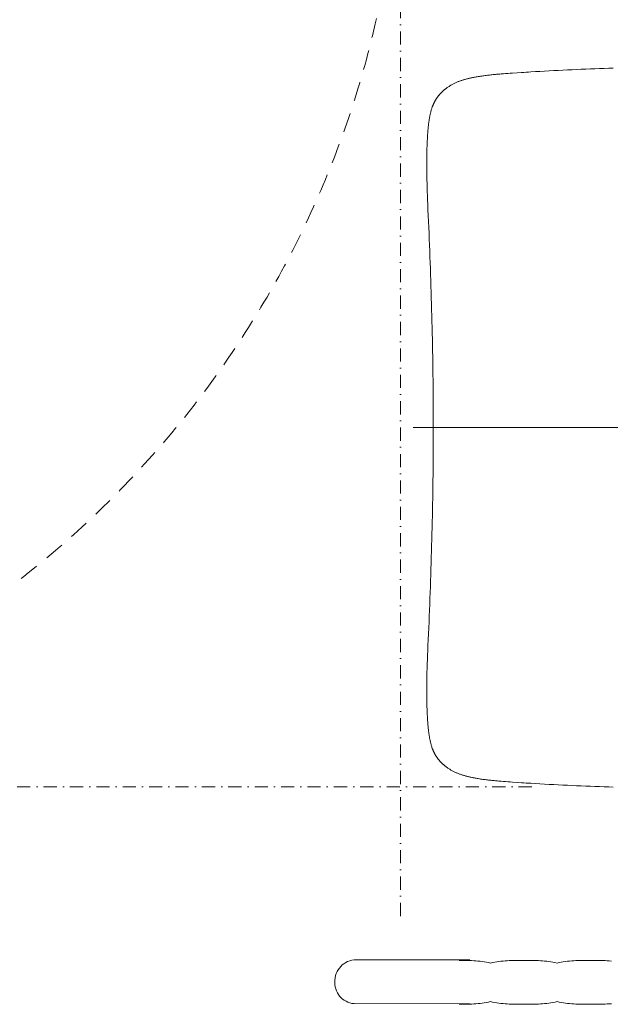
# Model space of a CAD drawing. Header units: millimetres. Extents: x -1893473 to 1546619, y -568027 to 942944.
# Tile 115 of 256: x 158537 to 158987, y -464445 to -463695. Entities that reach past the tile are written whole.
import ezdxf
from ezdxf.enums import TextEntityAlignment as Align

# ---------------------------------------------------------------- set-up
doc = ezdxf.new("R2010")
doc.units = ezdxf.units.MM
doc.header["$LTSCALE"] = 0.2
doc.linetypes.add('216-500', pattern=[2.5, 1.5, -1])
doc.linetypes.add('STRICHPUNKTX2', pattern=[2, 1, -0.5, 0, -0.5])
doc.layers.get('0').update_dxf_attribs({"lineweight": 0})
for name, color, linetype, lineweight in [('!! 0_Opis_pom', 9, 'Continuous', 13), ('!! 1_OPIS POM NOWE', 140, 'Continuous', 5), ('!! 2_wypos-sanitarne', 240, 'Continuous', 9), ('P-Opis nadproża', 150, 'Continuous', 9)]:
    doc.layers.add(name, color=color, linetype=linetype, lineweight=lineweight)
doc.styles.add('ARIAL', font='tahoma.ttf')

# ---------------------------------------------------------------- blocks, each defined once
blk = doc.blocks.new('umywalka niep')
for p, q in [((-64.43, -40.393), (-64.546, -40.503)), ((-64.304, -40.294), (-64.43, -40.393)), ((-64.167, -40.208), (-64.304, -40.294)), ((-64.022, -40.136), (-64.167, -40.208)), ((-63.868, -40.078), (-64.022, -40.136)), ((-63.706, -40.036), (-63.868, -40.078)), ((-63.538, -40.01), (-63.706, -40.036)), ((-63.363, -40.001), (-63.538, -40.01)), ((-54.71, -40.001), (-63.363, -40.001)), ((-63.363, -40.001), (-63.363, -40.001)), ((-55.38, -40.041), (-55.541, -40.041)), ((-55.22, -40.042), (-55.38, -40.041)), ((-55.06, -40.044), (-55.22, -40.042)), ((-54.899, -40.046), (-55.06, -40.044)), ((-54.74, -40.051), (-54.899, -40.046)), ((-54.579, -40.057), (-54.74, -40.051)), ((-54.419, -40.066), (-54.579, -40.057)), ((-54.259, -40.076), (-54.419, -40.066)), ((-54.098, -40.09), (-54.259, -40.076)), ((-53.938, -40.106), (-54.098, -40.09)), ((-53.778, -40.126), (-53.938, -40.106)), ((-53.618, -40.149), (-53.778, -40.126)), ((-53.458, -40.177), (-53.618, -40.149)), ((-53.297, -40.208), (-53.458, -40.177)), ((-53.137, -40.244), (-53.297, -40.208)), ((-52.979, -40.208), (-53.137, -40.244)), ((-52.821, -40.177), (-52.979, -40.208)), ((-52.663, -40.149), (-52.821, -40.177)), ((-52.505, -40.126), (-52.663, -40.149)), ((-52.346, -40.106), (-52.505, -40.126)), ((-52.188, -40.09), (-52.346, -40.106)), ((-52.03, -40.077), (-52.188, -40.09)), ((-51.872, -40.066), (-52.03, -40.077)), ((-51.713, -40.058), (-51.872, -40.066)), ((-51.555, -40.052), (-51.713, -40.058)), ((-51.397, -40.047), (-51.555, -40.052)), ((-51.239, -40.044), (-51.397, -40.047)), ((-51.081, -40.043), (-51.239, -40.044)), ((-50.923, -40.042), (-51.081, -40.043)), ((-50.764, -40.041), (-50.923, -40.042)), ((-50.606, -40.042), (-50.764, -40.041)), ((-50.448, -40.041), (-50.606, -40.042)), ((-50.289, -40.042), (-50.448, -40.041)), ((-50.13, -40.043), (-50.289, -40.042)), ((-49.971, -40.045), (-50.13, -40.043)), ((-49.812, -40.047), (-49.971, -40.045)), ((-49.653, -40.052), (-49.812, -40.047)), ((-49.494, -40.058), (-49.653, -40.052)), ((-49.335, -40.066), (-49.494, -40.058)), ((-49.176, -40.077), (-49.335, -40.066)), ((-49.018, -40.09), (-49.176, -40.077)), ((-48.86, -40.106), (-49.018, -40.09)), ((-48.702, -40.126), (-48.86, -40.106)), ((-48.544, -40.15), (-48.702, -40.126)), ((-48.387, -40.177), (-48.544, -40.15)), ((-48.231, -40.209), (-48.387, -40.177)), ((-48.075, -40.245), (-48.231, -40.209)), ((-47.916, -40.209), (-48.075, -40.245)), ((-47.757, -40.177), (-47.916, -40.209)), ((-47.597, -40.15), (-47.757, -40.177)), ((-47.438, -40.127), (-47.597, -40.15)), ((-47.279, -40.107), (-47.438, -40.127)), ((-47.12, -40.091), (-47.279, -40.107)), ((-46.96, -40.077), (-47.12, -40.091)), ((-46.801, -40.067), (-46.96, -40.077)), ((-46.642, -40.058), (-46.801, -40.067)), ((-46.483, -40.052), (-46.642, -40.058)), ((-46.324, -40.048), (-46.483, -40.052)), ((-46.164, -40.045), (-46.324, -40.048)), ((-46.005, -40.043), (-46.164, -40.045)), ((-45.846, -40.043), (-46.005, -40.043)), ((-45.687, -40.042), (-45.846, -40.043)), ((-45.528, -40.043), (-45.687, -40.042)), ((-45.368, -40.042), (-45.528, -40.043)), ((-45.209, -40.043), (-45.368, -40.042)), ((-45.05, -40.043), (-45.209, -40.043)), ((-44.891, -40.045), (-45.05, -40.043)), ((-44.731, -40.048), (-44.891, -40.045)), ((-44.572, -40.052), (-44.731, -40.048)), ((-44.413, -40.058), (-44.572, -40.052)), ((-44.254, -40.067), (-44.413, -40.058)), ((-44.095, -40.077), (-44.254, -40.067)), ((-43.936, -40.091), (-44.095, -40.077)), ((-64.943, -41.204), (-64.981, -41.367)), ((-64.89, -41.047), (-64.943, -41.204)), ((-64.823, -40.898), (-64.89, -41.047)), ((-64.743, -40.757), (-64.823, -40.898)), ((-64.651, -40.625), (-64.743, -40.757)), ((-64.546, -40.503), (-64.651, -40.625)), ((-65.003, -41.537), (-65.01, -41.711)), ((-65.01, -41.711), (-65, -41.884)), ((-64.981, -41.367), (-65.003, -41.537)), ((-65, -41.884), (-64.974, -42.051)), ((-64.974, -42.051), (-64.933, -42.21)), ((-64.933, -42.21), (-64.877, -42.363)), ((-64.877, -42.363), (-64.807, -42.506)), ((-64.807, -42.506), (-64.725, -42.641)), ((-64.725, -42.641), (-64.631, -42.765)), ((-64.631, -42.765), (-64.525, -42.88)), ((-64.525, -42.88), (-64.408, -42.983)), ((-64.408, -42.983), (-64.282, -43.075)), ((-64.282, -43.075), (-64.147, -43.155)), ((-64.147, -43.155), (-64.004, -43.221)), ((-64.004, -43.221), (-63.852, -43.274)), ((-63.852, -43.274), (-63.695, -43.313)), ((-63.695, -43.313), (-63.531, -43.336)), ((-63.531, -43.336), (-54.728, -43.345)), ((-55.367, -43.383), (-55.526, -43.383)), ((-55.207, -43.382), (-55.367, -43.383)), ((-55.048, -43.381), (-55.207, -43.382)), ((-54.889, -43.378), (-55.048, -43.381)), ((-54.73, -43.374), (-54.889, -43.378)), ((-54.57, -43.368), (-54.73, -43.374)), ((-54.411, -43.36), (-54.57, -43.368)), ((-54.252, -43.349), (-54.411, -43.36)), ((-54.093, -43.336), (-54.252, -43.349)), ((-53.933, -43.319), (-54.093, -43.336)), ((-53.774, -43.3), (-53.933, -43.319)), ((-53.615, -43.276), (-53.774, -43.3)), ((-53.456, -43.248), (-53.615, -43.276)), ((-53.297, -43.217), (-53.456, -43.248)), ((-53.138, -43.18), (-53.297, -43.217)), ((-52.979, -43.217), (-53.138, -43.18)), ((-52.821, -43.249), (-52.979, -43.217)), ((-52.663, -43.276), (-52.821, -43.249)), ((-52.505, -43.3), (-52.663, -43.276)), ((-52.346, -43.319), (-52.505, -43.3)), ((-52.188, -43.336), (-52.346, -43.319)), ((-52.03, -43.349), (-52.188, -43.336)), ((-51.872, -43.36), (-52.03, -43.349)), ((-51.713, -43.368), (-51.872, -43.36)), ((-51.555, -43.374), (-51.713, -43.368)), ((-51.397, -43.378), (-51.555, -43.374)), ((-51.239, -43.382), (-51.397, -43.378)), ((-51.081, -43.383), (-51.239, -43.382)), ((-50.922, -43.384), (-51.081, -43.383)), ((-50.764, -43.384), (-50.922, -43.384)), ((-50.606, -43.384), (-50.764, -43.384)), ((-50.447, -43.384), (-50.606, -43.384)), ((-50.289, -43.384), (-50.447, -43.384)), ((-50.13, -43.383), (-50.289, -43.384)), ((-49.971, -43.382), (-50.13, -43.383)), ((-49.812, -43.378), (-49.971, -43.382)), ((-49.654, -43.374), (-49.812, -43.378)), ((-49.495, -43.368), (-49.654, -43.374)), ((-49.336, -43.36), (-49.495, -43.368)), ((-49.177, -43.349), (-49.336, -43.36)), ((-49.019, -43.336), (-49.177, -43.349)), ((-48.86, -43.32), (-49.019, -43.336)), ((-48.702, -43.3), (-48.86, -43.32)), ((-48.543, -43.277), (-48.702, -43.3)), ((-48.384, -43.249), (-48.543, -43.277)), ((-48.226, -43.218), (-48.384, -43.249)), ((-48.067, -43.182), (-48.226, -43.218)), ((-47.908, -43.218), (-48.067, -43.182)), ((-47.749, -43.249), (-47.908, -43.218)), ((-47.59, -43.277), (-47.749, -43.249)), ((-47.432, -43.3), (-47.59, -43.277)), ((-47.273, -43.32), (-47.432, -43.3)), ((-47.114, -43.336), (-47.273, -43.32)), ((-46.956, -43.35), (-47.114, -43.336)), ((-46.797, -43.361), (-46.956, -43.35)), ((-46.638, -43.369), (-46.797, -43.361)), ((-46.48, -43.375), (-46.638, -43.369)), ((-46.321, -43.379), (-46.48, -43.375)), ((-46.162, -43.382), (-46.321, -43.379)), ((-46.003, -43.384), (-46.162, -43.382)), ((-45.845, -43.385), (-46.003, -43.384)), ((-45.686, -43.385), (-45.845, -43.385)), ((-45.528, -43.385), (-45.686, -43.385)), ((-45.369, -43.385), (-45.528, -43.385)), ((-45.21, -43.385), (-45.369, -43.385)), ((-45.051, -43.384), (-45.21, -43.385)), ((-44.893, -43.382), (-45.051, -43.384)), ((-44.734, -43.379), (-44.893, -43.382)), ((-44.575, -43.375), (-44.734, -43.379)), ((-44.417, -43.369), (-44.575, -43.375)), ((-44.258, -43.361), (-44.417, -43.369)), ((-44.099, -43.35), (-44.258, -43.361)), ((-43.94, -43.337), (-44.099, -43.35))]:
    blk.add_line(p, q)
blk = doc.blocks.new('gvb')
at = {"linetype": 'STRICHPUNKTX2', "ltscale": 5}
for p, q in [((130664.969, 14667.746), (130664.969, 14497.746)), ((130654.969, 14507.746), (130824.969, 14507.746))]:
    blk.add_line(p, q, dxfattribs=at)
at = {"linetype": '216-500', "ltscale": 5}
blk.add_circle((130739.969, 14582.746), 75, dxfattribs=at)
blk = doc.blocks.new('A$Cfa5879fe')
at = {"ltscale": 2}
blk.add_lwpolyline([(0, 0.00345), (0.00002, -0.56024)], dxfattribs=at)
for points in [[(-0.27358, -0.40793), (-0.27346, -0.41142), (-0.27335, -0.41491), (-0.27323, -0.41841), (-0.2731, -0.4219), (-0.27297, -0.42539), (-0.27283, -0.42888), (-0.27269, -0.43237), (-0.27254, -0.43586), (-0.27238, -0.43935), (-0.27222, -0.44284), (-0.27206, -0.44632), (-0.27189, -0.44981), (-0.27171, -0.4533), (-0.27152, -0.45679), (-0.27133, -0.46028), (-0.27114, -0.46377), (-0.27093, -0.46725), (-0.27072, -0.47074), (-0.27061, -0.47248), (-0.2705, -0.47423), (-0.27039, -0.47597), (-0.27028, -0.47771), (-0.27005, -0.4812), (-0.26981, -0.48468), (-0.26969, -0.48642), (-0.26956, -0.48817), (-0.26944, -0.48991), (-0.2693, -0.49165), (-0.26917, -0.49339), (-0.2691, -0.49426), (-0.26903, -0.49513), (-0.26895, -0.496), (-0.26888, -0.49687), (-0.2688, -0.49774), (-0.26872, -0.49861), (-0.26863, -0.49948), (-0.26855, -0.50035), (-0.26846, -0.50122), (-0.26836, -0.50208), (-0.26826, -0.50295), (-0.26816, -0.50382), (-0.26806, -0.50469), (-0.26795, -0.50555), (-0.26783, -0.50642), (-0.26772, -0.50728), (-0.26759, -0.50815), (-0.26746, -0.50901), (-0.26733, -0.50988), (-0.26719, -0.51074), (-0.26704, -0.5116), (-0.26689, -0.51246), (-0.26679, -0.51301), (-0.26669, -0.51356), (-0.26659, -0.51411), (-0.26648, -0.51466), (-0.26637, -0.51521), (-0.26625, -0.51576), (-0.26613, -0.51631), (-0.26601, -0.51686), (-0.26589, -0.5174), (-0.26576, -0.51795), (-0.26563, -0.51849), (-0.26549, -0.51904), (-0.26536, -0.51958), (-0.26521, -0.52012), (-0.26506, -0.52066), (-0.26491, -0.5212), (-0.26475, -0.52174), (-0.26459, -0.52228), (-0.26442, -0.52281), (-0.26425, -0.52334), (-0.26407, -0.52388), (-0.26388, -0.52441), (-0.26369, -0.52493), (-0.2635, -0.52546), (-0.26329, -0.52598), (-0.26308, -0.5265), (-0.26287, -0.52702), (-0.26264, -0.52753), (-0.26242, -0.52804), (-0.26218, -0.52855), (-0.26194, -0.52906), (-0.26169, -0.52956), (-0.26143, -0.53006), (-0.26117, -0.53055), (-0.26089, -0.53105), (-0.26062, -0.53154), (-0.26033, -0.53202), (-0.26004, -0.5325), (-0.25974, -0.53298), (-0.25943, -0.53345), (-0.25912, -0.53391), (-0.2588, -0.53437), (-0.25847, -0.53483), (-0.25813, -0.53528), (-0.25779, -0.53573), (-0.25762, -0.53595), (-0.25744, -0.53617), (-0.25726, -0.53638), (-0.25708, -0.5366), (-0.2569, -0.53681), (-0.25672, -0.53703), (-0.25654, -0.53724), (-0.25635, -0.53745), (-0.25616, -0.53766), (-0.25597, -0.53786), (-0.25578, -0.53807), (-0.25558, -0.53827), (-0.25539, -0.53847), (-0.25519, -0.53867), (-0.25499, -0.53887), (-0.25479, -0.53906), (-0.25459, -0.53926), (-0.25439, -0.53945), (-0.25418, -0.53964), (-0.25397, -0.53983), (-0.25376, -0.54002), (-0.25355, -0.5402), (-0.25334, -0.54039), (-0.25313, -0.54057), (-0.25291, -0.54075), (-0.25269, -0.54092), (-0.25248, -0.5411), (-0.25226, -0.54127), (-0.25203, -0.54144), (-0.25181, -0.54161), (-0.25158, -0.54178), (-0.25136, -0.54195), (-0.25113, -0.54211), (-0.2509, -0.54227), (-0.25067, -0.54243), (-0.25044, -0.54258), (-0.2502, -0.54274), (-0.24997, -0.54289), (-0.24973, -0.54304), (-0.24949, -0.54319), (-0.24925, -0.54333), (-0.24901, -0.54348), (-0.24877, -0.54362), (-0.24852, -0.54375), (-0.24828, -0.54389), (-0.24803, -0.54402), (-0.24778, -0.54415), (-0.24753, -0.54428), (-0.24728, -0.54441), (-0.24703, -0.54453), (-0.24678, -0.54465), (-0.24652, -0.54477), (-0.24627, -0.54489), (-0.24601, -0.545), (-0.24575, -0.54511), (-0.24549, -0.54522), (-0.24524, -0.54533), (-0.24497, -0.54543), (-0.24471, -0.54554), (-0.24445, -0.54563), (-0.24419, -0.54573), (-0.24392, -0.54583), (-0.24339, -0.54601), (-0.24286, -0.54619), (-0.24233, -0.54635), (-0.24179, -0.54651), (-0.24125, -0.54667), (-0.24071, -0.54681), (-0.24017, -0.54696), (-0.23962, -0.54709), (-0.23908, -0.54722), (-0.23853, -0.54734), (-0.23798, -0.54746), (-0.23743, -0.54757), (-0.23688, -0.54768), (-0.23633, -0.54779), (-0.23578, -0.54789), (-0.23523, -0.54798), (-0.23467, -0.54807), (-0.23412, -0.54816), (-0.23357, -0.54825), (-0.23301, -0.54833), (-0.23246, -0.54841), (-0.2319, -0.54848), (-0.23135, -0.54855), (-0.23079, -0.54862), (-0.23023, -0.54868), (-0.22967, -0.54875), (-0.22912, -0.5488), (-0.22856, -0.54886), (-0.22744, -0.54897), (-0.22633, -0.54907), (-0.22521, -0.54916), (-0.22409, -0.54924), (-0.22297, -0.54932), (-0.22186, -0.54939), (-0.22074, -0.54946), (-0.21962, -0.54952), (-0.2185, -0.54958), (-0.21738, -0.54964), (-0.21626, -0.54969), (-0.21514, -0.54974), (-0.21402, -0.54978), (-0.2129, -0.54982), (-0.21178, -0.54986), (-0.21066, -0.54989), (-0.20954, -0.54992), (-0.20842, -0.54994), (-0.20729, -0.54996), (-0.20617, -0.54998), (-0.20505, -0.54999), (-0.20393, -0.55), (-0.20281, -0.55001), (-0.20169, -0.55002), (-0.20057, -0.55002), (-0.19945, -0.55002), (-0.19833, -0.55001), (-0.19721, -0.55), (-0.19608, -0.54999), (-0.19496, -0.54998), (-0.19384, -0.54997), (-0.19272, -0.54995), (-0.19048, -0.54991), (-0.18824, -0.54986), (-0.186, -0.5498), (-0.18376, -0.54973), (-0.18152, -0.54966), (-0.17928, -0.54958), (-0.17704, -0.5495), (-0.17479, -0.54941), (-0.17255, -0.54932), (-0.17031, -0.54923), (-0.16584, -0.54903), (-0.16136, -0.54883), (-0.15688, -0.54863), (-0.1524, -0.54844), (-0.14792, -0.54825), (-0.14344, -0.54806), (-0.13896, -0.54788), (-0.13448, -0.54771), (-0.12999, -0.54754), (-0.12551, -0.54737), (-0.12103, -0.54721), (-0.11655, -0.54706), (-0.11207, -0.54691), (-0.10759, -0.54676), (-0.10311, -0.54662), (-0.09862, -0.54649), (-0.09414, -0.54636), (-0.08966, -0.54624), (-0.08518, -0.54612), (-0.0807, -0.54601), (-0.07621, -0.5459), (-0.07173, -0.5458), (-0.06725, -0.5457), (-0.06276, -0.54561), (-0.05828, -0.54553), (-0.0538, -0.54545), (-0.04931, -0.54538), (-0.04483, -0.54531), (-0.04035, -0.54525), (-0.03586, -0.5452), (-0.03138, -0.54515), (-0.0269, -0.54511), (-0.02241, -0.54507), (-0.01793, -0.54504), (-0.01345, -0.54502), (-0.00896, -0.54501), (-0.00448, -0.545), (0.00001, -0.54499), (0.00002, -0.54499)], [(0.27359, -0.40793), (0.27348, -0.41142), (0.27336, -0.41491), (0.27324, -0.4184), (0.27311, -0.42189), (0.27298, -0.42538), (0.27284, -0.42887), (0.2727, -0.43236), (0.27255, -0.43585), (0.27239, -0.43934), (0.27223, -0.44283), (0.27207, -0.44632), (0.2719, -0.44981), (0.27172, -0.4533), (0.27153, -0.45678), (0.27134, -0.46027), (0.27115, -0.46376), (0.27094, -0.46725), (0.27073, -0.47073), (0.27063, -0.47248), (0.27052, -0.47422), (0.2704, -0.47596), (0.27029, -0.4777), (0.27006, -0.48119), (0.26982, -0.48467), (0.2697, -0.48642), (0.26957, -0.48816), (0.26945, -0.4899), (0.26932, -0.49164), (0.26918, -0.49338), (0.26911, -0.49425), (0.26904, -0.49512), (0.26897, -0.49599), (0.26889, -0.49686), (0.26881, -0.49773), (0.26873, -0.4986), (0.26865, -0.49947), (0.26856, -0.50034), (0.26847, -0.50121), (0.26837, -0.50208), (0.26828, -0.50295), (0.26818, -0.50381), (0.26807, -0.50468), (0.26796, -0.50555), (0.26785, -0.50641), (0.26773, -0.50728), (0.2676, -0.50814), (0.26748, -0.50901), (0.26734, -0.50987), (0.2672, -0.51073), (0.26706, -0.51159), (0.26691, -0.51245), (0.26681, -0.513), (0.2667, -0.51356), (0.2666, -0.51411), (0.26649, -0.51466), (0.26638, -0.51521), (0.26626, -0.51575), (0.26615, -0.5163), (0.26603, -0.51685), (0.2659, -0.5174), (0.26577, -0.51794), (0.26564, -0.51849), (0.26551, -0.51903), (0.26537, -0.51957), (0.26522, -0.52012), (0.26508, -0.52066), (0.26492, -0.5212), (0.26477, -0.52173), (0.2646, -0.52227), (0.26443, -0.52281), (0.26426, -0.52334), (0.26408, -0.52387), (0.2639, -0.5244), (0.26371, -0.52493), (0.26351, -0.52545), (0.26331, -0.52597), (0.2631, -0.52649), (0.26288, -0.52701), (0.26266, -0.52753), (0.26243, -0.52804), (0.26219, -0.52855), (0.26195, -0.52905), (0.2617, -0.52955), (0.26144, -0.53005), (0.26118, -0.53055), (0.26091, -0.53104), (0.26063, -0.53153), (0.26034, -0.53201), (0.26005, -0.53249), (0.25975, -0.53297), (0.25944, -0.53344), (0.25913, -0.53391), (0.25881, -0.53437), (0.25848, -0.53483), (0.25815, -0.53528), (0.2578, -0.53572), (0.25763, -0.53594), (0.25745, -0.53616), (0.25728, -0.53638), (0.2571, -0.53659), (0.25692, -0.53681), (0.25673, -0.53702), (0.25655, -0.53723), (0.25636, -0.53744), (0.25617, -0.53765), (0.25598, -0.53786), (0.25579, -0.53806), (0.2556, -0.53826), (0.2554, -0.53846), (0.25521, -0.53866), (0.25501, -0.53886), (0.25481, -0.53906), (0.2546, -0.53925), (0.2544, -0.53944), (0.25419, -0.53964), (0.25399, -0.53982), (0.25378, -0.54001), (0.25357, -0.5402), (0.25336, -0.54038), (0.25314, -0.54056), (0.25293, -0.54074), (0.25271, -0.54092), (0.25249, -0.54109), (0.25227, -0.54127), (0.25205, -0.54144), (0.25182, -0.54161), (0.2516, -0.54177), (0.25137, -0.54194), (0.25114, -0.5421), (0.25091, -0.54226), (0.25068, -0.54242), (0.25045, -0.54258), (0.25021, -0.54273), (0.24998, -0.54288), (0.24974, -0.54303), (0.2495, -0.54318), (0.24926, -0.54333), (0.24902, -0.54347), (0.24878, -0.54361), (0.24853, -0.54375), (0.24829, -0.54388), (0.24804, -0.54402), (0.24779, -0.54415), (0.24754, -0.54428), (0.24729, -0.5444), (0.24704, -0.54453), (0.24679, -0.54465), (0.24654, -0.54477), (0.24628, -0.54488), (0.24602, -0.545), (0.24577, -0.54511), (0.24551, -0.54522), (0.24525, -0.54532), (0.24499, -0.54543), (0.24473, -0.54553), (0.24446, -0.54563), (0.2442, -0.54573), (0.24394, -0.54582), (0.24341, -0.54601), (0.24288, -0.54618), (0.24234, -0.54635), (0.2418, -0.54651), (0.24126, -0.54666), (0.24072, -0.54681), (0.24018, -0.54695), (0.23963, -0.54708), (0.23909, -0.54721), (0.23854, -0.54734), (0.23799, -0.54745), (0.23745, -0.54757), (0.2369, -0.54768), (0.23634, -0.54778), (0.23579, -0.54788), (0.23524, -0.54798), (0.23469, -0.54807), (0.23413, -0.54816), (0.23358, -0.54824), (0.23303, -0.54832), (0.23247, -0.5484), (0.23191, -0.54847), (0.23136, -0.54855), (0.2308, -0.54861), (0.23025, -0.54868), (0.22969, -0.54874), (0.22913, -0.5488), (0.22857, -0.54886), (0.22746, -0.54896), (0.22634, -0.54906), (0.22522, -0.54915), (0.22411, -0.54924), (0.22299, -0.54931), (0.22187, -0.54939), (0.22075, -0.54946), (0.21963, -0.54952), (0.21851, -0.54958), (0.21739, -0.54963), (0.21627, -0.54969), (0.21515, -0.54973), (0.21403, -0.54978), (0.21291, -0.54982), (0.21179, -0.54985), (0.21067, -0.54988), (0.20955, -0.54991), (0.20843, -0.54994), (0.20731, -0.54996), (0.20619, -0.54997), (0.20507, -0.54999), (0.20395, -0.55), (0.20282, -0.55001), (0.2017, -0.55001), (0.20058, -0.55001), (0.19946, -0.55001), (0.19834, -0.55001), (0.19722, -0.55), (0.1961, -0.54999), (0.19498, -0.54998), (0.19386, -0.54996), (0.19274, -0.54994), (0.19049, -0.5499), (0.18825, -0.54985), (0.18601, -0.54979), (0.18377, -0.54973), (0.18153, -0.54966), (0.17929, -0.54958), (0.17705, -0.54949), (0.17481, -0.54941), (0.17257, -0.54932), (0.17033, -0.54922), (0.16585, -0.54903), (0.16137, -0.54883), (0.15689, -0.54863), (0.15241, -0.54843), (0.14793, -0.54824), (0.14345, -0.54806), (0.13897, -0.54788), (0.13449, -0.54771), (0.13001, -0.54754), (0.12553, -0.54737), (0.12105, -0.54721), (0.11657, -0.54706), (0.11208, -0.54691), (0.1076, -0.54676), (0.10312, -0.54662), (0.09864, -0.54649), (0.09416, -0.54636), (0.08967, -0.54624), (0.08519, -0.54612), (0.08071, -0.54601), (0.07623, -0.5459), (0.07174, -0.5458), (0.06726, -0.5457), (0.06278, -0.54561), (0.05829, -0.54553), (0.05381, -0.54545), (0.04933, -0.54538), (0.04484, -0.54531), (0.04036, -0.54525), (0.03588, -0.5452), (0.03139, -0.54515), (0.02691, -0.54511), (0.02243, -0.54507), (0.01794, -0.54504), (0.01346, -0.54502), (0.00897, -0.54501), (0.00449, -0.545), (0.00001, -0.54499)], [(0.00001, -0.545), (0.00002, -0.545)]]:
    blk.add_lwpolyline(points)
blk = doc.blocks.new('A$C2EB40A8D')
at = {"layer": '!! 2_wypos-sanitarne', "yscale": 10, "zscale": 10}
for name, p, xscale in [('gvb', (1301808.5558, -114955.16205), -10), ('umywalka niep', (-4241.12998, 30390.607), 10)]:
    blk.add_blockref(name, p, dxfattribs=dict(at, xscale=xscale))
at = {"layer": '!! 2_wypos-sanitarne', "xscale": -1000, "yscale": 1000, "zscale": 1000, "rotation": 270}
blk.add_blockref('A$Cfa5879fe', (-4271.12989, 30395.70133), dxfattribs=at)
at = {"layer": '!! 0_Opis_pom', "ltscale": 0.7, "style": 'ARIAL'}
for tag, p in [('B1,21', (-891.77727, 31796.97458)), ('A1,16', (-13651.31084, 31587.95236)), ('B1,19', (-5798.61305, 31587.22944)), ('B1/17', (-9701.43347, 31565.05244)), ('1,23', (10805.41388, 31565.05244)), ('1,22', (4526.58954, 31507.65132)), ('A1,1', (-16866.13618, 31459.3792)), ('B1,18', (-7791.62894, 31330.08444)), ('B1,20', (-2961.4347, 31167.05787)), ('A1,6', (-19287.17717, 30923.71998)), ('B1,1', (14135.63445, 30913.92963)), ('B1,3', (17346.74696, 30023.81022)), ('B1,4', (29817.71501, 29157.67457)), ('A1,5', (-23454.5385, 28820.77901)), ('A1,2', (-17502.57721, 28602.57524)), ('B1,2D', (2616.16402, 28559.52261)), ('A1,15', (-13651.31084, 28261.46046)), ('B1,4', (29883.58177, 28158.35876)), ('B1,2B', (18801.54781, 27650.12382)), ('B1,2A', (13086.7373, 27376.04393)), ('A1,3', (-16846.27912, 25980.40356)), ('B1,8', (9089.53994, 25356.27639)), ('B1,6', (31915.87888, 23754.79829)), ('A1,4', (-24010.17576, 23559.17399)), ('B1,14', (-11621.32288, 23261.44183)), ('B1,13', (-3080.55208, 22924.09997)), ('B1,5', (29245.49088, 22896.69268)), ('B1,10', (3982.60923, 22874.21277)), ('B1,9', (5634.43488, 22623.92098)), ('B1,2C', (13327.26639, 22378.5328)), ('B1,7', (16398.41175, 22348.28836)), ('B1,11', (5553.20442, 20939.83877)), ('B1,12', (3693.27174, 20628.72148)), ('C1,3', (5969.08376, 16336.01084)), ('C1,2', (11955.93711, 11671.55655)), ('C1,1', (15659.17205, 11415.94196)), ('C1,4', (5140.00888, 9205.5831)), ('C1,5', (5680.4486, 6154.54995)), ('C1,10', (16327.05085, 6080.66085)), ('C1,9', (16526.57171, 3173.45283)), ('C1,6', (6367.37903, 2771.84181)), ('D0,18', (-1981.87701, -110.73158)), ('D0,7', (-13531.42299, -1159.67649)), ('C1,7', (7275.77161, -1303.00991)), ('D0,17', (2064.87671, -1345.69113)), ('D0,3', (-9324.21674, -1442.63631)), ('D0,6', (-17529.61851, -1957.37463)), ('D0,10', (-21369.4432, -2140.60378)), ('D,09', (-12990.08379, -2746.32902)), ('D0,2', (-5516.19514, -3101.87722)), ('D0,16', (2266.73061, -3284.15369)), ('D0,8', (-14357.79539, -3567.69719)), ('D0,5', (-10461.54478, -3629.26575)), ('D0,4', (-8396.53404, -4353.7937)), ('D0,15', (1974.41895, -5205.84774)), ('D0,1', (-5633.49598, -5662.48534)), ('D0,11', (-23334.09291, -6045.78706)), ('D0,12', (-22436.85763, -9302.9678)), ('D0,13', (-22436.85763, -11581.16526)), ('D0,14', (-13645.94445, -11884.57769))]:
    blk.add_attdef(tag, text='', height=119.68, dxfattribs=at).set_placement(p, align=Align.MIDDLE_CENTER)
at = {"layer": '!! 1_OPIS POM NOWE', "style": 'ARIAL'}
for tag, p in [('C1.7A', (7769.3756, 685.765)), ('C1.7C', (7655.80151, -2045.04756)), ('C1.8B', (10935.93068, -2107.41983)), ('C1.8A', (13897.39715, -2120.69016)), ('C1.7B', (8274.43201, -3270.18959)), ('E1.2', (16701.02923, -5331.07351)), ('E1.5E', (21974.23379, -5463.99012)), ('E1.5D', (24989.27391, -5785.36474)), ('E1.1', (8357.81567, -5851.01076)), ('E1.5C', (25222.53959, -6394.64172)), ('E1.5B', (27694.70831, -7009.86571)), ('E1.6', (5279.46063, -8141.28746)), ('E1.5A', (25547.9555, -8495.18994)), ('E1.5G', (23977.19473, -9792.46695)), ('E1.5F', (22414.7084, -9822.66389)), ('E1,4', (13935.69867, -10458.20073)), ('E1.5L', (28030.8296, -11267.7725)), ('E1.3', (5639.18862, -11994.01941)), ('E1.5H', (23988.49716, -12231.38049)), ('E1.5K', (27714.73934, -12977.98364)), ('E1.5I', (22290.68736, -13989.9049)), ('E1.5J', (27095.71534, -16088.17469))]:
    blk.add_attdef(tag, text='', height=119.68, dxfattribs=at).set_placement(p, align=Align.MIDDLE_CENTER)

msp = doc.modelspace()

# ---------------------------------------------------------------- block references
at = {"layer": 'P-Opis nadproża', "color": 4}
msp.add_blockref('A$C2EB40A8D', (163667.94092, -494401.63474), dxfattribs=at)

doc.saveas('drawing.dxf')
